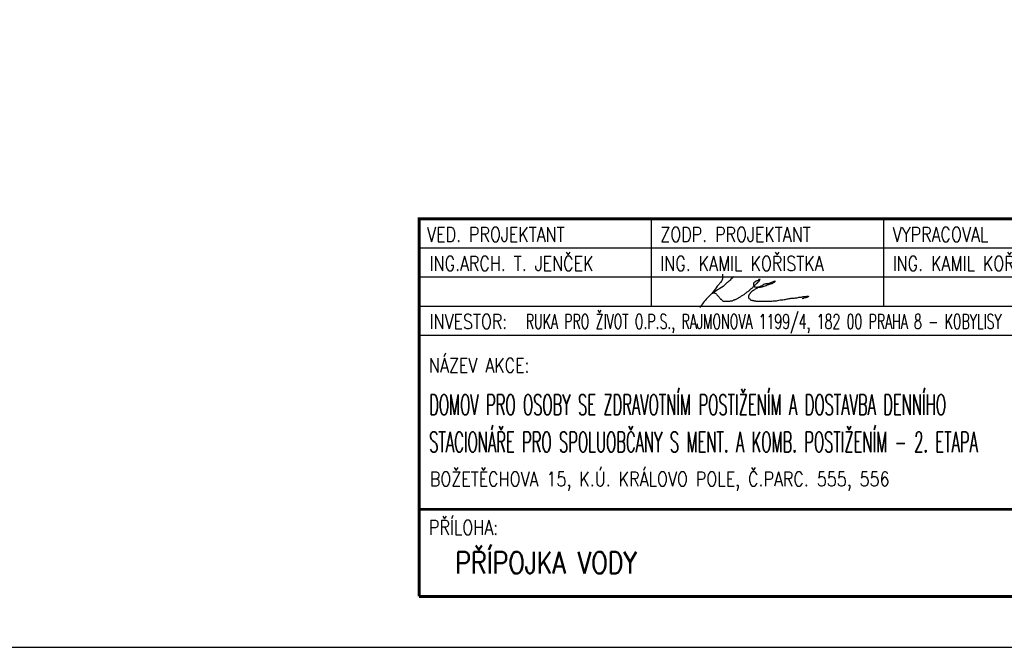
# Model space of a CAD drawing. Extents: x -1 to 419, y -8 to 289.
# Tile 2 of 5: x 209 to 345, y -8 to 79. Entities that reach past the tile are written whole.
import ezdxf

# ---------------------------------------------------------------- set-up
doc = ezdxf.new("R2010")
doc.units = 0
doc.header["$LTSCALE"] = 10
doc.header["$MEASUREMENT"] = 0
doc.layers.get('0').update_dxf_attribs({"linetype": 'CONTINUOUS'})
for name, color, linetype in [('rozpiska_tenka', 7, 'CONTINUOUS'), ('text_maly', 7, 'CONTINUOUS'), ('text_velky', 1, 'CONTINUOUS')]:
    doc.layers.add(name, color=color, linetype=linetype)
doc.styles.add('SIMPLEX', font='SIMPLEX.shx', dxfattribs={"width": 0.8})

# ---------------------------------------------------------------- blocks, each defined once
blk = doc.blocks.new('Koristka')
at = {"color": 2}
for points in [[(3.16, 4.62), (3.16, 4.53), (3.16, 4.25), (3.16, 4.1), (3.1, 3.86), (2.97, 3.59), (2.75, 3.34), (2.42, 2.95), (1.85, 2.17), (1.03, 1.33), (0, 0)], [(4.72, 4.31), (4.57, 4.16), (4.04, 3.67), (3.65, 3.32), (2.79, 2.63), (2.07, 2.17), (1.78, 1.97), (1.89, 2.13), (1.96, 2.12), (2, 2.07), (2.22, 1.96), (2.37, 1.78), (2.48, 1.65), (2.58, 1.54), (2.74, 1.35), (2.87, 1.19), (2.91, 1.17), (2.96, 1.16), (3.03, 1.08), (3.14, 0.95), (3.23, 0.92), (3.36, 0.91), (3.5, 0.9), (3.62, 0.89), (3.77, 0.89), (3.93, 0.89), (4.15, 0.92), (4.32, 0.94), (4.51, 0.97), (4.64, 1.04), (4.77, 1.09), (4.93, 1.15), (5.13, 1.23), (5.28, 1.32), (5.37, 1.39), (5.51, 1.47), (5.65, 1.56), (5.74, 1.62), (5.96, 1.73), (6.11, 1.84), (6.23, 1.92), (6.33, 2.01), (6.45, 2.11), (6.63, 2.23), (6.77, 2.34), (6.91, 2.45), (6.97, 2.52), (7.14, 2.66), (7.25, 2.75), (7.38, 2.87), (7.51, 3.01), (7.6, 3.1), (7.71, 3.21), (7.85, 3.36), (7.94, 3.44), (8.02, 3.51), (8.13, 3.63), (8.22, 3.73), (8.26, 3.82), (8.31, 3.89), (8.21, 3.9), (8.11, 3.82), (7.94, 3.72), (7.9, 3.7), (7.79, 3.67), (7.73, 3.64), (7.67, 3.6), (7.59, 3.54), (7.51, 3.48), (7.41, 3.36), (7.4, 3.3), (7.39, 3.21), (7.41, 3.09), (7.47, 3.03), (7.48, 2.95), (7.53, 2.9), (7.63, 2.86), (7.9, 2.83), (8.05, 2.83), (8.22, 2.84), (8.38, 2.85), (8.58, 2.88), (8.75, 2.93), (8.9, 2.99), (9.16, 3.08), (9.4, 3.18), (9.63, 3.25), (9.87, 3.33), (10.07, 3.4), (10.16, 3.47), (10.29, 3.54), (10.41, 3.67), (10.27, 3.61), (10.19, 3.59), (10, 3.53), (9.65, 3.38), (9.36, 3.3), (9.25, 3.3), (9, 3.24), (8.91, 3.23), (8.51, 2.99), (8.4, 2.95), (8.32, 2.93), (8.14, 2.84), (8.08, 2.84), (7.96, 2.76), (7.85, 2.65), (7.74, 2.62), (7.53, 2.46), (7.4, 2.37), (7.33, 2.34), (7.23, 2.28), (7.11, 2.17), (7.06, 2.11), (6.97, 2.02), (6.91, 1.93), (6.86, 1.87), (6.8, 1.79), (6.78, 1.76), (6.75, 1.7), (6.71, 1.56), (6.7, 1.47), (6.7, 1.46), (6.72, 1.42), (6.74, 1.38), (6.78, 1.29), (6.82, 1.26), (6.85, 1.25), (6.9, 1.22), (6.97, 1.16), (7.05, 1.06), (7.15, 1.03), (7.26, 1.01), (7.36, 0.99), (7.45, 0.97), (7.59, 0.94), (7.75, 0.92), (7.85, 0.91), (7.93, 0.91), (8.1, 0.91), (8.22, 0.91), (8.41, 0.91), (8.61, 0.91), (9.03, 0.91), (9.38, 0.91), (9.68, 0.91), (9.94, 0.92), (10.32, 0.94), (10.57, 0.96), (10.88, 1.04), (11.32, 1.08), (11.62, 1.13), (11.92, 1.18), (12.19, 1.23), (12.44, 1.28), (12.63, 1.31), (12.92, 1.32), (13.17, 1.35), (13.43, 1.38), (13.65, 1.45), (13.78, 1.45), (13.9, 1.45), (14.03, 1.47), (14.18, 1.52), (14.35, 1.53), (14.55, 1.55), (14.68, 1.56), (14.77, 1.57), (14.88, 1.58), (14.96, 1.58), (14.98, 1.54), (14.9, 1.49), (14.76, 1.43), (14.63, 1.37), (14.55, 1.36), (14.42, 1.34), (14.13, 1.22)]]:
    blk.add_spline(points, degree=3, dxfattribs=at)

msp = doc.modelspace()

# ---------------------------------------------------------------- linework, layer by layer
at = {"linetype": 'ByBlock'}
msp.add_lwpolyline([(-0.83, -7.613), (419.17, -7.613), (419.17, 289.387), (-0.83, 289.387)], close=True, dxfattribs=at)
at = {"layer": 'rozpiska_tenka'}
for p, q in [((264.17, 51.387), (412.17, 51.387)), ((264.17, 51.387), (412.17, 51.387)), ((296.17, 39.387), (296.17, 51.387)), ((328.17, 39.387), (328.17, 51.387)), ((264.17, 47.387), (356.17, 47.387)), ((264.17, 43.387), (356.17, 43.387)), ((264.17, 39.387), (356.17, 39.387)), ((264.17, 35.387), (356.17, 35.387))]:
    msp.add_line(p, q, dxfattribs=at)
at = {"layer": 'rozpiska_tenka', "const_width": 0.4}
for points in [[(412.17, -0.613), (412.17, 51.387), (264.17, 51.387), (264.17, -0.613)], [(264.17, 11.387), (396.17, 11.387)], [(264.17, -0.613), (412.17, -0.613)]]:
    msp.add_lwpolyline(points, dxfattribs=at)

# ---------------------------------------------------------------- block references
at = {"ltscale": 300}
msp.add_blockref('Koristka', (302.804, 39.153), dxfattribs=at)

# ---------------------------------------------------------------- texts
at = {"layer": 'text_maly', "style": 'SIMPLEX'}
for s, width, p in [('VED. PROJEKTANT', 0.8, (265.274, 48.244)), ('ZODP. PROJEKTANT', 0.8, (297.378, 48.244)), ('VYPRACOVAL', 0.8, (329.378, 48.244)), ('ING.ARCH. T. JENČEK', 0.8, (265.617, 44.244)), ('ING. KAMIL KOŘISTKA', 0.8, (297.378, 44.244)), ('ING. KAMIL KOŘISTKA', 0.8, (329.378, 44.244)), ('INVESTOR:', 0.8, (265.617, 36.254)), ('RUKA PRO ŽIVOT O.P.S., RAJMONOVA 1199/4, 182 00 PRAHA 8 - KOBYLISY ', 0.63, (278.858, 36.254)), ('NÁZEV AKCE:', 0.8, (265.527, 30.215)), ('BOŽETĚCHOVA 15, K.Ú. KRÁLOVO POLE, Č.PARC. 555, 556 ', 0.8, (265.655, 14.561)), ('PŘÍLOHA:', 0.8, (265.527, 7.887))]:
    msp.add_text(s, height=2, dxfattribs=dict(at, width=width)).set_placement(p)
at = {"layer": 'text_maly', "color": 2, "style": 'SIMPLEX', "width": 0.8}
msp.add_text('PŘÍPOJKA VODY', height=3, dxfattribs=at).set_placement((269.154, 2.536))
at = {"layer": 'text_velky', "style": 'SIMPLEX', "width": 0.53}
for s, p in [('DOMOV PRO OSOBY SE ZDRAVOTNÍM POSTIŽENÍM A DOSTAVBA DENNÍHO ', (265.562, 24.384)), ('STACIONÁŘE PRO SPOLUOBČANY S MENT. A KOMB. POSTIŽENÍM - 2. ETAPA ', (265.562, 19.254))]:
    msp.add_text(s, height=2.8, dxfattribs=at).set_placement(p)

doc.saveas('drawing.dxf')
